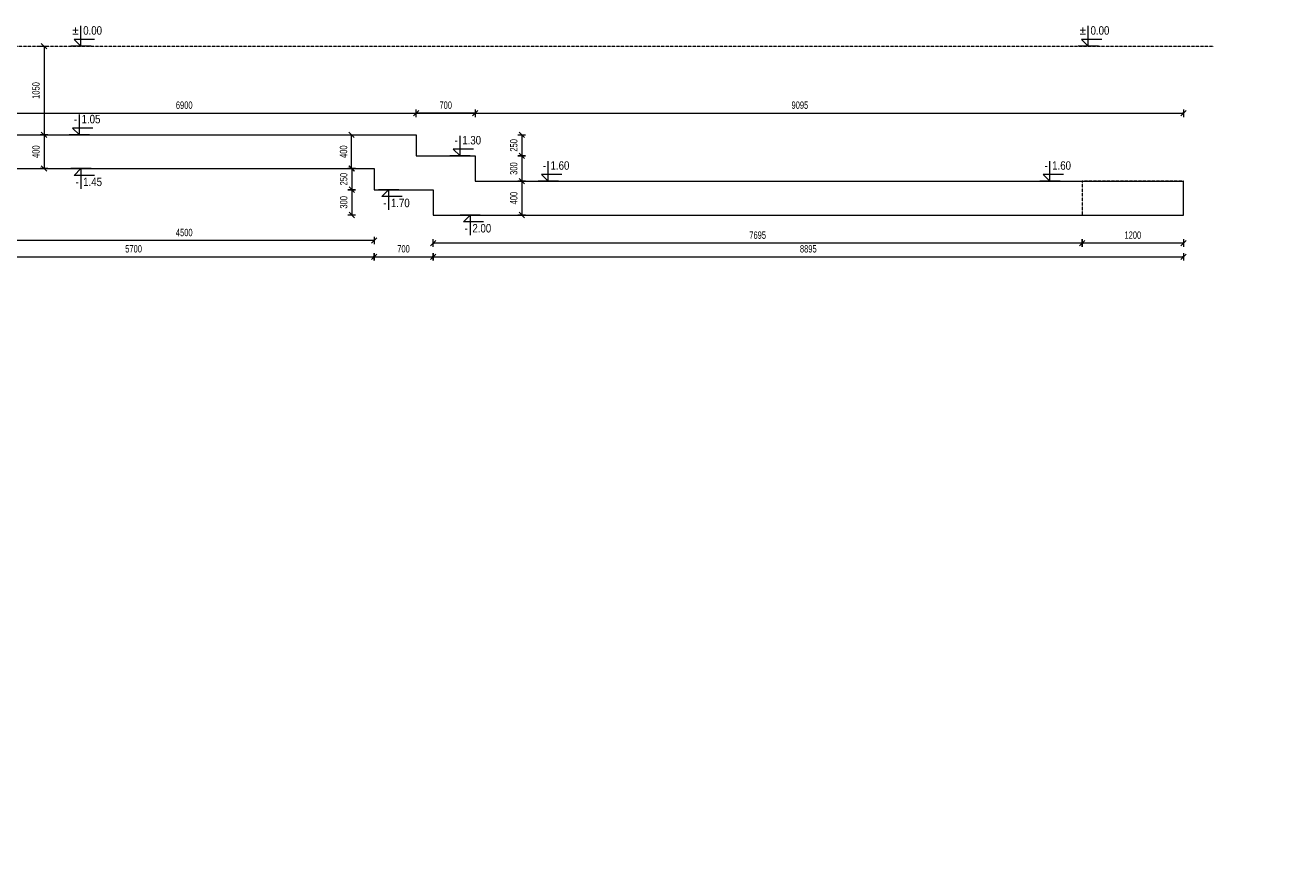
# Model space of a CAD drawing. Header units: millimetres. Extents: x -1893473 to 942156, y -568027 to 942944.
# Tile 12 of 256: x -213616 to -198616, y -248625 to -238717. Entities that reach past the tile are written whole.
import ezdxf
from ezdxf.enums import TextEntityAlignment as Align

# ---------------------------------------------------------------- set-up
doc = ezdxf.new("R2010")
doc.units = ezdxf.units.MM
doc.header["$LTSCALE"] = 0.2
doc.linetypes.add('HIDDEN', pattern=[9.525, 6.35, -3.175])
doc.layers.add('AutoCAD_Structural_Detailing_symbole graficzne', color=7, linetype='Continuous')
for name, color, linetype, lineweight in [('P-Opis fundamenty', 193, 'Continuous', 9), ('P-Opis ściany', 6, 'Continuous', 9), ('P-Przerywana', 13, 'HIDDEN', 18), ('P-Wymiar', 142, 'Continuous', 9)]:
    doc.layers.add(name, color=color, linetype=linetype, lineweight=lineweight)
doc.styles.add('_Fd Opis', font='arial.ttf')
doc.styles.add('ROMANS', font='arial.ttf', dxfattribs={"width": 0.7})
doc.styles.add('STYLE1', font='ARIALN.TTF')
doc.dimstyles.new('A50', dxfattribs={"dimscale": 50, "dimtxt": 1.75, "dimasz": 0.05, "dimexe": 0, "dimexo": 0, "dimgap": 1, "dimtad": 1, "dimdec": 0, "dimrnd": 1, "dimdsep": 46, "dimtxsty": 'ROMANS', "dimblk": '[[[[[[[[', "dimcen": 2, "dimdle": 2, "dimse1": 1, "dimse2": 1, "dimclrd": 256, "dimclrt": 1, "dimadec": 0, "dimazin": 0, "dimtfac": 1, "dimtdec": 0, "dimtix": 1, "dimtmove": 2, "dimatfit": 3, "dimldrblk": '[[[[[[[[', "dimfxl": 1, "dimtvp": 0.6, "dimtolj": 1, "dimlwd": -1, "dimarcsym": 0})

# ---------------------------------------------------------------- blocks, each defined once
blk = doc.blocks.new('[[[[[[[[')
at = {"layer": 'P-Wymiar'}
for p, q in [((-12.7, -12.7), (12.7, 12.7)), ((0, 0), (-4.6, 0)), ((0, 18), (0, -18))]:
    blk.add_line(p, q, dxfattribs=at)
blk = doc.blocks.new('*D6126')
at = {"layer": 'DEFPOINTS', "color": 0, "transparency": 16777216}
for p in [(16869, -2806), (16605, -3056), (16869, -3056)]:
    blk.add_point(p, dxfattribs=at)
at = {"layer": 'P-Wymiar', "transparency": 16777216}
blk.add_line((16605, -2809), (16605, -3054), dxfattribs=at)
at = {"layer": 'P-Wymiar', "transparency": 16777216, "xscale": 2.5, "yscale": 2.5, "zscale": 2.5}
for p, rotation in [((16605, -2806), 90), ((16605, -3056), 270)]:
    blk.add_blockref('[[[[[[[[', p, dxfattribs=dict(at, rotation=rotation))
at = {"layer": 'P-Wymiar', "color": 1, "transparency": 16777216, "insert": (16510, -2931), "char_height": 87.5, "attachment_point": 5, "rotation": 90, "style": 'ROMANS'}
blk.add_mtext('\\A1;250', dxfattribs=at)
blk = doc.blocks.new('*D6127')
at = {"layer": 'DEFPOINTS', "color": 0, "transparency": 16777216}
for p in [(16869, -3056), (16605, -3356), (17569, -3356)]:
    blk.add_point(p, dxfattribs=at)
at = {"layer": 'P-Wymiar', "transparency": 16777216}
blk.add_line((16605, -3059), (16605, -3354), dxfattribs=at)
at = {"layer": 'P-Wymiar', "transparency": 16777216, "xscale": 2.5, "yscale": 2.5, "zscale": 2.5}
for p, rotation in [((16605, -3056), 90), ((16605, -3356), 270)]:
    blk.add_blockref('[[[[[[[[', p, dxfattribs=dict(at, rotation=rotation))
at = {"layer": 'P-Wymiar', "color": 1, "transparency": 16777216, "insert": (16510, -3206), "char_height": 87.5, "attachment_point": 5, "rotation": 90, "style": 'ROMANS'}
blk.add_mtext('\\A1;300', dxfattribs=at)
blk = doc.blocks.new('*D6128')
at = {"layer": 'DEFPOINTS', "color": 0, "transparency": 16777216}
for p in [(18042, -2406), (18042, -2656), (18620, -2656)]:
    blk.add_point(p, dxfattribs=at)
at = {"layer": 'P-Wymiar', "transparency": 16777216}
blk.add_line((18620, -2409), (18620, -2654), dxfattribs=at)
at = {"layer": 'P-Wymiar', "transparency": 16777216, "xscale": 2.5, "yscale": 2.5, "zscale": 2.5}
for p, rotation in [((18620, -2406), 90), ((18620, -2656), 270)]:
    blk.add_blockref('[[[[[[[[', p, dxfattribs=dict(at, rotation=rotation))
at = {"layer": 'P-Wymiar', "color": 1, "transparency": 16777216, "insert": (18526, -2531), "char_height": 87.5, "attachment_point": 5, "rotation": 90, "style": 'ROMANS'}
blk.add_mtext('\\A1;250', dxfattribs=at)
blk = doc.blocks.new('*D6129')
at = {"layer": 'DEFPOINTS', "color": 0, "transparency": 16777216}
for p in [(18042, -2656), (18495, -2956), (18620, -2956)]:
    blk.add_point(p, dxfattribs=at)
at = {"layer": 'P-Wymiar', "transparency": 16777216}
blk.add_line((18620, -2659), (18620, -2954), dxfattribs=at)
at = {"layer": 'P-Wymiar', "transparency": 16777216, "xscale": 2.5, "yscale": 2.5, "zscale": 2.5}
for p, rotation in [((18620, -2656), 90), ((18620, -2956), 270)]:
    blk.add_blockref('[[[[[[[[', p, dxfattribs=dict(at, rotation=rotation))
at = {"layer": 'P-Wymiar', "color": 1, "transparency": 16777216, "insert": (18525, -2806), "char_height": 87.5, "attachment_point": 5, "rotation": 90, "style": 'ROMANS'}
blk.add_mtext('\\A1;300', dxfattribs=at)
blk = doc.blocks.new('*D6130')
at = {"layer": 'DEFPOINTS', "color": 0, "transparency": 16777216}
for p in [(11169, -2806), (16869, -2806), (16869, -3852)]:
    blk.add_point(p, dxfattribs=at)
at = {"layer": 'P-Wymiar', "transparency": 16777216}
blk.add_line((11172, -3852), (16867, -3852), dxfattribs=at)
at = {"layer": 'P-Wymiar', "transparency": 16777216, "xscale": 2.5, "yscale": 2.5, "zscale": 2.5, "rotation": 180}
blk.add_blockref('[[[[[[[[', (11169, -3852), dxfattribs=at)
at = {"layer": 'P-Wymiar', "transparency": 16777216, "xscale": 2.5, "yscale": 2.5, "zscale": 2.5}
blk.add_blockref('[[[[[[[[', (16869, -3852), dxfattribs=at)
at = {"layer": 'P-Wymiar', "color": 1, "transparency": 16777216, "insert": (14019, -3757), "char_height": 87.5, "attachment_point": 5, "style": 'ROMANS'}
blk.add_mtext('\\A1;5700', dxfattribs=at)
blk = doc.blocks.new('*D6131')
at = {"layer": 'DEFPOINTS', "color": 0, "transparency": 16777216}
for p in [(16869, -2806), (17569, -3356), (17569, -3852)]:
    blk.add_point(p, dxfattribs=at)
at = {"layer": 'P-Wymiar', "transparency": 16777216}
blk.add_line((16872, -3852), (17567, -3852), dxfattribs=at)
at = {"layer": 'P-Wymiar', "transparency": 16777216, "xscale": 2.5, "yscale": 2.5, "zscale": 2.5, "rotation": 180}
blk.add_blockref('[[[[[[[[', (16869, -3852), dxfattribs=at)
at = {"layer": 'P-Wymiar', "transparency": 16777216, "xscale": 2.5, "yscale": 2.5, "zscale": 2.5}
blk.add_blockref('[[[[[[[[', (17569, -3852), dxfattribs=at)
at = {"layer": 'P-Wymiar', "color": 1, "transparency": 16777216, "insert": (17219, -3757), "char_height": 87.5, "attachment_point": 5, "style": 'ROMANS'}
blk.add_mtext('\\A1;700', dxfattribs=at)
blk = doc.blocks.new('*D6132')
at = {"layer": 'DEFPOINTS', "color": 0, "transparency": 16777216}
for p in [(17569, -3356), (26464, -3356), (26464, -3852)]:
    blk.add_point(p, dxfattribs=at)
at = {"layer": 'P-Wymiar', "transparency": 16777216}
blk.add_line((17572, -3852), (26462, -3852), dxfattribs=at)
at = {"layer": 'P-Wymiar', "transparency": 16777216, "xscale": 2.5, "yscale": 2.5, "zscale": 2.5, "rotation": 180}
blk.add_blockref('[[[[[[[[', (17569, -3852), dxfattribs=at)
at = {"layer": 'P-Wymiar', "transparency": 16777216, "xscale": 2.5, "yscale": 2.5, "zscale": 2.5}
blk.add_blockref('[[[[[[[[', (26464, -3852), dxfattribs=at)
at = {"layer": 'P-Wymiar', "color": 1, "transparency": 16777216, "insert": (22017, -3757), "char_height": 87.5, "attachment_point": 5, "style": 'ROMANS'}
blk.add_mtext('\\A1;8895', dxfattribs=at)
blk = doc.blocks.new('*D6133')
at = {"layer": 'DEFPOINTS', "color": 0, "transparency": 16777216}
for p in [(25264, -3356), (26464, -3356), (25264, -3689)]:
    blk.add_point(p, dxfattribs=at)
at = {"layer": 'P-Wymiar', "transparency": 16777216}
blk.add_line((26462, -3689), (25267, -3689), dxfattribs=at)
at = {"layer": 'P-Wymiar', "transparency": 16777216, "xscale": 2.5, "yscale": 2.5, "zscale": 2.5, "rotation": 180}
blk.add_blockref('[[[[[[[[', (25264, -3689), dxfattribs=at)
at = {"layer": 'P-Wymiar', "transparency": 16777216, "xscale": 2.5, "yscale": 2.5, "zscale": 2.5}
blk.add_blockref('[[[[[[[[', (26464, -3689), dxfattribs=at)
at = {"layer": 'P-Wymiar', "color": 1, "transparency": 16777216, "insert": (25864, -3595), "char_height": 87.5, "attachment_point": 5, "style": 'ROMANS'}
blk.add_mtext('\\A1;1200', dxfattribs=at)
blk = doc.blocks.new('*D6134')
at = {"layer": 'DEFPOINTS', "color": 0, "transparency": 16777216}
for p in [(17569, -3356), (25264, -3356), (17569, -3689)]:
    blk.add_point(p, dxfattribs=at)
at = {"layer": 'P-Wymiar', "transparency": 16777216}
blk.add_line((25262, -3689), (17572, -3689), dxfattribs=at)
at = {"layer": 'P-Wymiar', "transparency": 16777216, "xscale": 2.5, "yscale": 2.5, "zscale": 2.5, "rotation": 180}
blk.add_blockref('[[[[[[[[', (17569, -3689), dxfattribs=at)
at = {"layer": 'P-Wymiar', "transparency": 16777216, "xscale": 2.5, "yscale": 2.5, "zscale": 2.5}
blk.add_blockref('[[[[[[[[', (25264, -3689), dxfattribs=at)
at = {"layer": 'P-Wymiar', "color": 1, "transparency": 16777216, "insert": (21417, -3595), "char_height": 87.5, "attachment_point": 5, "style": 'ROMANS'}
blk.add_mtext('\\A1;7695', dxfattribs=at)
blk = doc.blocks.new('*D6135')
at = {"layer": 'DEFPOINTS', "color": 0, "transparency": 16777216}
for p in [(12369, -2806), (16869, -2806), (12369, -3658)]:
    blk.add_point(p, dxfattribs=at)
at = {"layer": 'P-Wymiar', "transparency": 16777216}
blk.add_line((16867, -3658), (12372, -3658), dxfattribs=at)
at = {"layer": 'P-Wymiar', "transparency": 16777216, "xscale": 2.5, "yscale": 2.5, "zscale": 2.5, "rotation": 180}
blk.add_blockref('[[[[[[[[', (12369, -3658), dxfattribs=at)
at = {"layer": 'P-Wymiar', "transparency": 16777216, "xscale": 2.5, "yscale": 2.5, "zscale": 2.5}
blk.add_blockref('[[[[[[[[', (16869, -3658), dxfattribs=at)
at = {"layer": 'P-Wymiar', "color": 1, "transparency": 16777216, "insert": (14619, -3564), "char_height": 87.5, "attachment_point": 5, "style": 'ROMANS'}
blk.add_mtext('\\A1;4500', dxfattribs=at)
blk = doc.blocks.new('*D6136')
at = {"layer": 'DEFPOINTS', "color": 0, "transparency": 16777216}
for p in [(16418, -2406), (16603, -2406), (16418, -2806)]:
    blk.add_point(p, dxfattribs=at)
at = {"layer": 'P-Wymiar', "transparency": 16777216}
blk.add_line((16603, -2804), (16603, -2409), dxfattribs=at)
at = {"layer": 'P-Wymiar', "transparency": 16777216, "xscale": 2.5, "yscale": 2.5, "zscale": 2.5}
for p, rotation in [((16603, -2406), 90), ((16603, -2806), 270)]:
    blk.add_blockref('[[[[[[[[', p, dxfattribs=dict(at, rotation=rotation))
at = {"layer": 'P-Wymiar', "color": 1, "transparency": 16777216, "insert": (16508, -2606), "char_height": 87.5, "attachment_point": 5, "rotation": 90, "style": 'ROMANS'}
blk.add_mtext('\\A1;400', dxfattribs=at)
blk = doc.blocks.new('*D6137')
at = {"layer": 'DEFPOINTS', "color": 0, "transparency": 16777216}
for p in [(17682, -2956), (17682, -3356), (18620, -3356)]:
    blk.add_point(p, dxfattribs=at)
at = {"layer": 'P-Wymiar', "transparency": 16777216}
blk.add_line((18620, -2959), (18620, -3354), dxfattribs=at)
at = {"layer": 'P-Wymiar', "transparency": 16777216, "xscale": 2.5, "yscale": 2.5, "zscale": 2.5}
for p, rotation in [((18620, -2956), 90), ((18620, -3356), 270)]:
    blk.add_blockref('[[[[[[[[', p, dxfattribs=dict(at, rotation=rotation))
at = {"layer": 'P-Wymiar', "color": 1, "transparency": 16777216, "insert": (18526, -3156), "char_height": 87.5, "attachment_point": 5, "rotation": 90, "style": 'ROMANS'}
blk.add_mtext('\\A1;400', dxfattribs=at)
blk = doc.blocks.new('*D6138')
at = {"layer": 'DEFPOINTS', "color": 0, "transparency": 16777216}
for p in [(18069, -2150), (11169, -2664), (18069, -2914)]:
    blk.add_point(p, dxfattribs=at)
at = {"layer": 'P-Wymiar', "transparency": 16777216}
blk.add_line((11172, -2150), (18067, -2150), dxfattribs=at)
at = {"layer": 'P-Wymiar', "transparency": 16777216, "xscale": 2.5, "yscale": 2.5, "zscale": 2.5, "rotation": 180}
blk.add_blockref('[[[[[[[[', (11169, -2150), dxfattribs=at)
at = {"layer": 'P-Wymiar', "transparency": 16777216, "xscale": 2.5, "yscale": 2.5, "zscale": 2.5}
blk.add_blockref('[[[[[[[[', (18069, -2150), dxfattribs=at)
at = {"layer": 'P-Wymiar', "color": 1, "transparency": 16777216, "insert": (14619, -2055), "char_height": 87.5, "attachment_point": 5, "style": 'ROMANS'}
blk.add_mtext('\\A1;6900', dxfattribs=at)
blk = doc.blocks.new('*D6139')
at = {"layer": 'DEFPOINTS', "color": 0, "transparency": 16777216}
for p in [(17369, -2150), (17369, -2664), (18069, -2914)]:
    blk.add_point(p, dxfattribs=at)
at = {"layer": 'P-Wymiar', "transparency": 16777216}
blk.add_line((18067, -2150), (17372, -2150), dxfattribs=at)
at = {"layer": 'P-Wymiar', "transparency": 16777216, "xscale": 2.5, "yscale": 2.5, "zscale": 2.5, "rotation": 180}
blk.add_blockref('[[[[[[[[', (17369, -2150), dxfattribs=at)
at = {"layer": 'P-Wymiar', "transparency": 16777216, "xscale": 2.5, "yscale": 2.5, "zscale": 2.5}
blk.add_blockref('[[[[[[[[', (18069, -2150), dxfattribs=at)
at = {"layer": 'P-Wymiar', "color": 1, "transparency": 16777216, "insert": (17719, -2055), "char_height": 87.5, "attachment_point": 5, "style": 'ROMANS'}
blk.add_mtext('\\A1;700', dxfattribs=at)
blk = doc.blocks.new('*D6140')
at = {"layer": 'DEFPOINTS', "color": 0, "transparency": 16777216}
for p in [(26464, -2150), (17369, -2664), (26464, -3214)]:
    blk.add_point(p, dxfattribs=at)
at = {"layer": 'P-Wymiar', "transparency": 16777216}
blk.add_line((17372, -2150), (26462, -2150), dxfattribs=at)
at = {"layer": 'P-Wymiar', "transparency": 16777216, "xscale": 2.5, "yscale": 2.5, "zscale": 2.5, "rotation": 180}
blk.add_blockref('[[[[[[[[', (17369, -2150), dxfattribs=at)
at = {"layer": 'P-Wymiar', "transparency": 16777216, "xscale": 2.5, "yscale": 2.5, "zscale": 2.5}
blk.add_blockref('[[[[[[[[', (26464, -2150), dxfattribs=at)
at = {"layer": 'P-Wymiar', "color": 1, "transparency": 16777216, "insert": (21917, -2055), "char_height": 87.5, "attachment_point": 5, "style": 'ROMANS'}
blk.add_mtext('\\A1;9095', dxfattribs=at)
blk = doc.blocks.new('*D6144')
at = {"layer": 'DEFPOINTS', "color": 0, "transparency": 16777216}
for p in [(12766, -1356), (12766, -2406), (12957, -2406)]:
    blk.add_point(p, dxfattribs=at)
at = {"layer": 'P-Wymiar', "transparency": 16777216}
blk.add_line((12957, -1359), (12957, -2404), dxfattribs=at)
at = {"layer": 'P-Wymiar', "transparency": 16777216, "xscale": 2.5, "yscale": 2.5, "zscale": 2.5}
for p, rotation in [((12957, -1356), 90), ((12957, -2406), 270)]:
    blk.add_blockref('[[[[[[[[', p, dxfattribs=dict(at, rotation=rotation))
at = {"layer": 'P-Wymiar', "color": 1, "transparency": 16777216, "insert": (12862, -1881), "char_height": 87.5, "attachment_point": 5, "rotation": 90, "style": 'ROMANS'}
blk.add_mtext('\\A1;1050', dxfattribs=at)
blk = doc.blocks.new('*D6145')
at = {"layer": 'DEFPOINTS', "color": 0, "transparency": 16777216}
for p in [(12766, -2406), (12957, -2806), (12957, -2806)]:
    blk.add_point(p, dxfattribs=at)
at = {"layer": 'P-Wymiar', "transparency": 16777216}
blk.add_line((12957, -2409), (12957, -2804), dxfattribs=at)
at = {"layer": 'P-Wymiar', "transparency": 16777216, "xscale": 2.5, "yscale": 2.5, "zscale": 2.5}
for p, rotation in [((12957, -2406), 90), ((12957, -2806), 270)]:
    blk.add_blockref('[[[[[[[[', p, dxfattribs=dict(at, rotation=rotation))
at = {"layer": 'P-Wymiar', "color": 1, "transparency": 16777216, "insert": (12862, -2606), "char_height": 87.5, "attachment_point": 5, "rotation": 90, "style": 'ROMANS'}
blk.add_mtext('\\A1;400', dxfattribs=at)
blk = doc.blocks.new('A$C6E807FF6')
at = {"layer": 'AutoCAD_Structural_Detailing_symbole graficzne', "color": 1, "lineweight": 0}
for p, q in [((13395, -1356.4), (13395, -1116.4)), ((13395, -1356.4), (13395, -1116.4)), ((25336.3, -1356.4), (25336.3, -1116.4)), ((13555, -1276.4), (13315, -1276.4)), ((13315, -1276.4), (13395, -1356.4)), ((13555, -1276.4), (13315, -1276.4)), ((13315, -1276.4), (13395, -1356.4)), ((25496.3, -1276.4), (25256.3, -1276.4)), ((25256.3, -1276.4), (25336.3, -1356.4)), ((13515, -1356.4), (13275, -1356.4)), ((13515, -1356.4), (13275, -1356.4)), ((25456.3, -1356.4), (25216.3, -1356.4)), ((13375.9, -2406.4), (13375.9, -2166.4)), ((13535.9, -2326.4), (13295.9, -2326.4)), ((13295.9, -2326.4), (13375.9, -2406.4)), ((13495.9, -2406.4), (13255.9, -2406.4)), ((17888.5, -2656.4), (17888.5, -2416.4)), ((18008.5, -2656.4), (17768.5, -2656.4)), ((18048.5, -2576.4), (17808.5, -2576.4)), ((17808.5, -2576.4), (17888.5, -2656.4)), ((13515, -2806.4), (13275, -2806.4)), ((13315, -2886.4), (13395, -2806.4)), ((13395, -2806.4), (13395, -3046.4)), ((18935, -2956.4), (18935, -2716.4)), ((24881.5, -2956.4), (24881.5, -2716.4)), ((13555, -2886.4), (13315, -2886.4)), ((19055, -2956.4), (18815, -2956.4)), ((19095, -2876.4), (18855, -2876.4)), ((18855, -2876.4), (18935, -2956.4)), ((25001.5, -2956.4), (24761.5, -2956.4)), ((25041.5, -2876.4), (24801.5, -2876.4)), ((24801.5, -2876.4), (24881.5, -2956.4)), ((17162.6, -3056.4), (16922.6, -3056.4)), ((16962.6, -3136.4), (17042.6, -3056.4)), ((17202.6, -3136.4), (16962.6, -3136.4)), ((17042.6, -3056.4), (17042.6, -3296.4)), ((18128.7, -3356.4), (17888.7, -3356.4)), ((17928.7, -3436.4), (18008.7, -3356.4)), ((18168.7, -3436.4), (17928.7, -3436.4)), ((18008.7, -3356.4), (18008.7, -3596.4))]:
    blk.add_line(p, q, dxfattribs=at)
at = {"layer": 'P-Opis fundamenty', "color": 2}
blk.add_lwpolyline([(11169, -2406.4), (17369, -2406.4), (17369, -2656.4), (18069, -2656.4), (18069, -2956.4), (26464, -2956.4)], dxfattribs=at)
at = {"layer": 'P-Opis fundamenty', "color": 1}
blk.add_lwpolyline([(11169, -2806.4), (16869, -2806.4), (16869, -3056.4), (17569, -3056.4), (17569, -3356.4), (26464, -3356.4), (26464, -2956.4)], dxfattribs=at)
at = {"layer": 'P-Przerywana', "color": 84, "true_color": 0x269900}
blk.add_lwpolyline([(11169, -1356.4), (26822.9, -1356.4)], dxfattribs=at)
at = {"layer": 'P-Przerywana'}
blk.add_lwpolyline([(25264, -3356.4), (26464, -3356.4), (26464, -2956.4), (25264, -2956.4)], close=True, dxfattribs=at)
at = {"layer": 'AutoCAD_Structural_Detailing_symbole graficzne', "color": 2, "style": 'STYLE1'}
for s, p in [('±', (13368.3, -1249.7)), ('±', (13368.3, -1249.7)), ('±', (25309.6, -1249.7)), ('-', (13349.2, -2299.7)), ('-', (17861.8, -2549.7)), ('-', (18908.4, -2849.7)), ('-', (24854.8, -2849.7))]:
    blk.add_text(s, height=100, dxfattribs=at).set_placement(p, align=Align.BOTTOM_RIGHT)
for s, p in [('0.00 ', (13421.7, -1249.7)), ('0.00 ', (13421.7, -1249.7)), ('0.00 ', (25363, -1249.7)), ('1.05 ', (13402.6, -2299.7)), ('1.30 ', (17915.2, -2549.7)), ('1.60 ', (18961.7, -2849.7)), ('1.60 ', (24908.1, -2849.7))]:
    blk.add_text(s, height=100, dxfattribs=at).set_placement(p, align=Align.BOTTOM_LEFT)
for p in [(13368.3, -2913.1), (17016, -3163.1), (17982, -3463.1)]:
    blk.add_text('-', height=100, dxfattribs=at).set_placement(p, align=Align.TOP_RIGHT)
for s, p in [('1.45 ', (13421.7, -2913.1)), ('1.70 ', (17069.3, -3163.1)), ('2.00 ', (18035.3, -3463.1))]:
    blk.add_text(s, height=100, dxfattribs=at).set_placement(p, align=Align.TOP_LEFT)
at = {"layer": 'P-Wymiar'}
for base, p1, p2, picture, middle in [((12956.8, -2406.4), (12765.7, -1356.4), (12765.7, -2406.4), '*D6144', (12862.1, -1881.4)), ((12956.8, -2806.4), (12765.7, -2406.4), (12956.8, -2806.4), '*D6145', (12862.1, -2606.4)), ((16602.7, -2406.4), (16417.9, -2806.4), (16417.9, -2406.4), '*D6136', (16508, -2606.4)), ((18620.2, -2656.4), (18041.7, -2406.4), (18041.7, -2656.4), '*D6128', (18525.5, -2531.4)), ((18620.2, -2956.4), (18041.7, -2656.4), (18495.4, -2956.4), '*D6129', (18525.5, -2806.4)), ((16604.8, -3056.4), (16869, -2806.4), (16869, -3056.4), '*D6126', (16510.1, -2931.4)), ((18620.2, -3356.4), (17681.8, -2956.4), (17681.8, -3356.4), '*D6137', (18525.5, -3156.4)), ((16604.8, -3356.4), (16869, -3056.4), (17569, -3356.4), '*D6127', (16510.1, -3206.4))]:
    dim = blk.add_linear_dim(base=base, p1=p1, p2=p2, angle=90, dimstyle='A50', dxfattribs=at)
    dim.commit()
    dim.dimension.update_dxf_attribs({"geometry": picture, "text_midpoint": middle})
for base, p1, p2, picture, middle in [((18069, -2149.9), (11169, -2664.2), (18069, -2914.2), '*D6138', (14619, -2055.2)), ((17369, -2149.9), (18069, -2914.2), (17369, -2664.2), '*D6139', (17719, -2055.2)), ((26464, -2149.9), (17369, -2664.2), (26464, -3214.2), '*D6140', (21916.5, -2055.2)), ((16869, -3851.8), (11169, -2806.4), (16869, -2806.4), '*D6130', (14019, -3757.1)), ((12369, -3658.4), (16869, -2806.4), (12369, -2806.4), '*D6135', (14619, -3563.7)), ((17569, -3851.8), (16869, -2806.4), (17569, -3356.4), '*D6131', (17219, -3757.1)), ((26464, -3851.8), (17569, -3356.4), (26464, -3356.4), '*D6132', (22016.5, -3757.1)), ((17569, -3689.2), (25264, -3356.4), (17569, -3356.4), '*D6134', (21416.5, -3594.5)), ((25264, -3689.2), (26464, -3356.4), (25264, -3356.4), '*D6133', (25864, -3594.5))]:
    dim = blk.add_linear_dim(base=base, p1=p1, p2=p2, dimstyle='A50', dxfattribs=at)
    dim.commit()
    dim.dimension.update_dxf_attribs({"geometry": picture, "text_midpoint": middle})

msp = doc.modelspace()

# ---------------------------------------------------------------- block references
at = {"layer": 'P-Wymiar'}
msp.add_blockref('A$C6E807FF6', (-226351.07109, -237607.83974), dxfattribs=at)

# ---------------------------------------------------------------- texts
at = {"layer": 'P-Opis ściany', "color": 212, "lineweight": 13, "true_color": 0xd100d1, "char_height": 160, "attachment_point": 4, "rotation": 359.999998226, "style": '_Fd Opis'}
for insert in [(-7742.7086, -242170.77047), (82338.5033, -242140.76819), (90736.19656, -242170.77047), (29229.86989, -242489.87673), (98450.94841, -242489.87673), (107669.51488, -244590.74901), (82466.67999, -245772.44577), (88046.67128, -248360.8152)]:
    msp.add_mtext('\\pi-2007.8;{\\W0.8;Nie wystawiać starterów -\\P\\pi-1214.7;otwór drzwiowy}', dxfattribs=dict(at, insert=insert))

doc.saveas('drawing.dxf')
